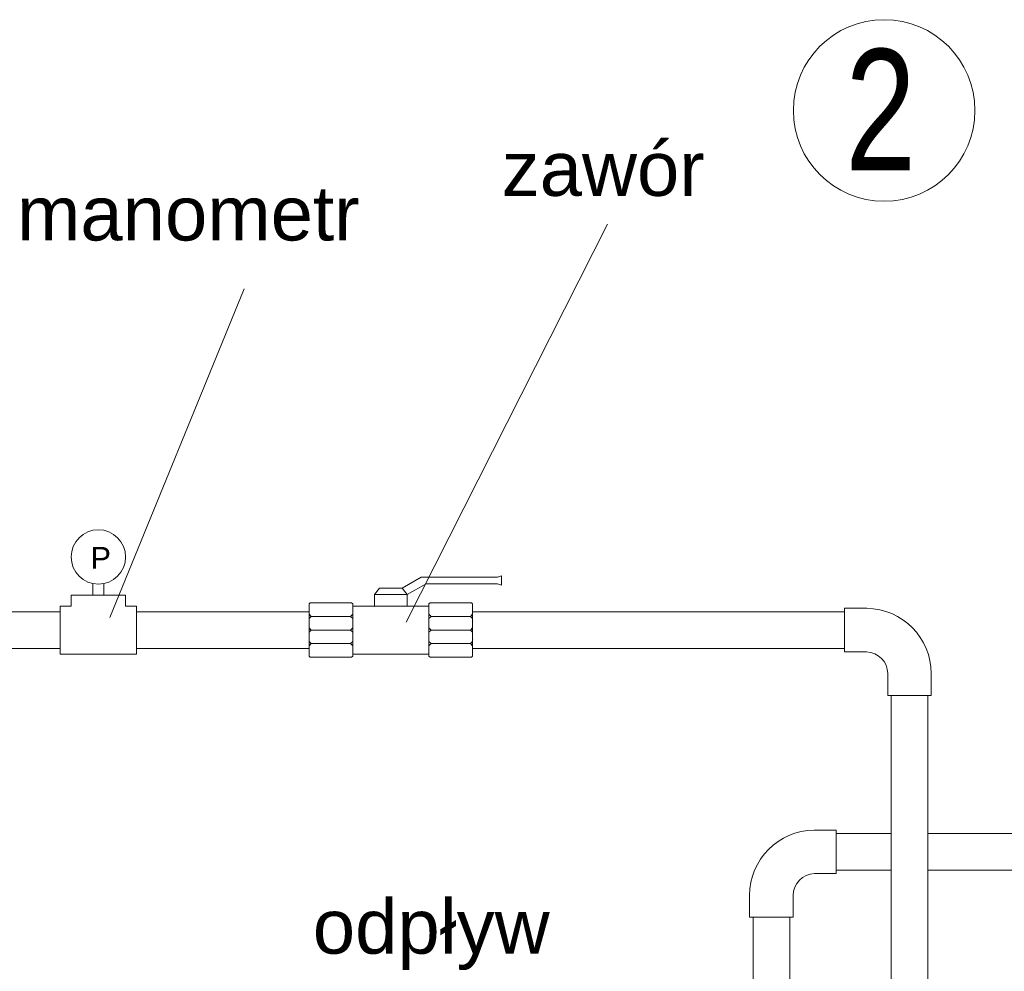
# Model space of a CAD drawing. Header units: inches. Extents: x 57112 to 98566, y -51777 to -16564.
# Tile 25 of 138: x 71556 to 71719, y -21136 to -20979. Entities that reach past the tile are written whole.
import ezdxf

# ---------------------------------------------------------------- set-up
doc = ezdxf.new("R2010")
doc.units = ezdxf.units.IN
doc.header["$MEASUREMENT"] = 0
doc.linetypes.add('DASHDOT', pattern=[1, 0.5, -0.25, 0, -0.25])
doc.layers.get('0').update_dxf_attribs({"color": 251, "lineweight": 0})
doc.layers.add('p--osie konstr.-NR', color=250, linetype='DASHDOT', lineweight=15)
doc.styles.get("Standard").update_dxf_attribs({"font": 'arial.ttf', "width": 0.75})

# ---------------------------------------------------------------- blocks, each defined once
blk = doc.blocks.new('A$C6761DF6A')
for p, q in [((1904.17, 1333.11), (2088.96, 1698.32)), ((1632.18, 1337.26), (1755.72, 1639.18)), ((1900.67, 1364.24), (1918.03, 1374.16)), ((1918.03, 1374.16), (1988.03, 1374.16)), ((1988.03, 1374.16), (1991.79, 1375.52)), ((1991.79, 1375.52), (1991.79, 1366.8)), ((1616.77, 1368.32), (1616.77, 1357.74)), ((1626.77, 1368.32), (1626.77, 1357.74)), ((1905.17, 1358.24), (1922.53, 1368.16)), ((1922.53, 1368.16), (1988.03, 1368.16)), ((1988.03, 1368.16), (1991.79, 1366.8)), ((1596.77, 1347.74), (1596.77, 1357.74)), ((1646.77, 1357.74), (1596.77, 1357.74)), ((1646.77, 1347.74), (1646.77, 1357.74)), ((1879.67, 1364.24), (1875.17, 1358.24)), ((1890.17, 1358.24), (1875.17, 1358.24)), ((1875.17, 1358.24), (1905.17, 1358.24)), ((1875.17, 1358.24), (1875.17, 1347.74)), ((1875.17, 1358.24), (1879.67, 1358.24)), ((1879.67, 1364.24), (1900.67, 1364.24)), ((1900.67, 1364.24), (1905.17, 1358.24)), ((1905.17, 1358.24), (1900.67, 1358.24)), ((1905.17, 1358.24), (1905.17, 1347.74)), ((1586.77, 1347.74), (1586.77, 1303.74)), ((1586.77, 1347.74), (1596.77, 1347.74)), ((1656.77, 1347.74), (1646.77, 1347.74)), ((1656.77, 1347.74), (1656.77, 1303.74)), ((1816.17, 1350.74), (1815.17, 1349.74)), ((1815.17, 1349.74), (1815.17, 1301.74)), ((1816.17, 1350.74), (1854.17, 1350.74)), ((1855.17, 1349.74), (1854.17, 1350.74)), ((1855.17, 1349.74), (1855.17, 1347.74)), ((1855.17, 1347.74), (1925.17, 1347.74)), ((1855.17, 1347.74), (1855.17, 1301.74)), ((1855.17, 1347.74), (1855.17, 1347.74)), ((1855.17, 1347.74), (1890.17, 1347.74)), ((1925.17, 1349.74), (1926.17, 1350.74)), ((1925.17, 1301.74), (1925.17, 1349.74)), ((1926.17, 1350.74), (1964.17, 1350.74)), ((1965.17, 1349.74), (1964.17, 1350.74)), ((1965.17, 1349.74), (1965.17, 1338.24)), ((1586.77, 1342.59), (1428.38, 1342.59)), ((1586.77, 1342.59), (1586.77, 1308.89)), ((1656.77, 1342.74), (1656.77, 1308.74)), ((1815.17, 1342.59), (1656.77, 1342.59)), ((1656.77, 1342.59), (1656.77, 1308.89)), ((1817.17, 1338.24), (1815.17, 1340.23)), ((1817.17, 1338.24), (1815.17, 1336.25)), ((1817.17, 1338.24), (1853.17, 1338.24)), ((1853.17, 1338.24), (1855.17, 1340.23)), ((1853.17, 1338.24), (1855.17, 1336.25)), ((1927.17, 1338.24), (1925.17, 1340.23)), ((1925.17, 1338.24), (1925.17, 1325.74)), ((1927.17, 1338.24), (1925.17, 1336.25)), ((1963.17, 1338.24), (1927.17, 1338.24)), ((1963.17, 1338.24), (1965.17, 1340.23)), ((1963.17, 1338.24), (1965.17, 1336.25)), ((1965.17, 1342.74), (1965.17, 1308.74)), ((2306.64, 1342.59), (1965.17, 1342.59)), ((1965.17, 1342.59), (1965.17, 1308.89)), ((1965.17, 1338.24), (1965.17, 1325.74)), ((2306.64, 1342.74), (2306.64, 1345.74)), ((2306.64, 1345.74), (2326.95, 1345.74)), ((2306.64, 1342.74), (2306.64, 1308.74)), ((2306.64, 1342.74), (2306.64, 1308.74)), ((1925.17, 1334.14), (1925.17, 1317.54)), ((1817.17, 1325.74), (1815.17, 1327.73)), ((1817.17, 1325.74), (1815.17, 1323.75)), ((1817.17, 1325.74), (1853.17, 1325.74)), ((1853.17, 1325.74), (1855.17, 1327.73)), ((1853.17, 1325.74), (1855.17, 1323.75)), ((1927.17, 1325.74), (1925.17, 1327.73)), ((1927.17, 1325.74), (1925.17, 1323.75)), ((1963.17, 1325.74), (1927.17, 1325.74)), ((1963.17, 1325.74), (1965.17, 1327.73)), ((1963.17, 1325.74), (1965.17, 1323.75)), ((1965.17, 1325.74), (1965.17, 1313.24)), ((1965.17, 1325.74), (1965.17, 1301.74)), ((1817.17, 1313.24), (1815.17, 1315.23)), ((1817.17, 1313.24), (1815.17, 1311.25)), ((1817.17, 1313.24), (1853.17, 1313.24)), ((1853.17, 1313.24), (1855.17, 1315.23)), ((1853.17, 1313.24), (1855.17, 1311.25)), ((1927.17, 1313.24), (1925.17, 1315.23)), ((1927.17, 1313.24), (1925.17, 1311.25)), ((1963.17, 1313.24), (1927.17, 1313.24)), ((1963.17, 1313.24), (1965.17, 1315.23)), ((1963.17, 1313.24), (1965.17, 1311.25)), ((1428.38, 1308.89), (1586.77, 1308.89)), ((1586.77, 1303.74), (1656.77, 1303.74)), ((1656.77, 1308.89), (1815.17, 1308.89)), ((1815.17, 1301.74), (1816.17, 1300.74)), ((1855.17, 1301.74), (1854.17, 1300.74)), ((1855.17, 1303.74), (1925.17, 1303.74)), ((1926.17, 1300.74), (1925.17, 1301.74)), ((1964.17, 1300.74), (1965.17, 1301.74)), ((1965.17, 1308.89), (2306.64, 1308.89)), ((2306.64, 1308.74), (2306.64, 1305.74)), ((2306.64, 1305.74), (2326.64, 1305.74)), ((1816.17, 1300.74), (1854.17, 1300.74)), ((1964.17, 1300.74), (1926.17, 1300.74)), ((2346.21, 1265.74), (2346.21, 1285.74)), ((2386.21, 1285.74), (2386.21, 1265.74)), ((2386.21, 1265.74), (2346.21, 1265.74)), ((2383.21, 1265.74), (2349.21, 1265.74)), ((2349.36, 1265.74), (2383.06, 1265.74)), ((2349.36, 1265.74), (2349.36, 881.62)), ((2383.06, 880.99), (2383.06, 1265.74)), ((2299.06, 1142.12), (2278.74, 1142.12)), ((2299.06, 1139.12), (2299.06, 1142.12)), ((2299.06, 1139.12), (2299.06, 1105.12)), ((2299.06, 1139.12), (2299.06, 1105.12)), ((2349.36, 1138.97), (2299.06, 1138.97)), ((2383.06, 1138.97), (2486.05, 1138.97)), ((2349.36, 1105.27), (2299.06, 1105.27)), ((2299.06, 1105.12), (2299.06, 1102.12)), ((2486.05, 1105.27), (2383.06, 1105.27)), ((2299.06, 1102.12), (2279.06, 1102.12)), ((2219.48, 1082.12), (2219.48, 1062.12)), ((2259.48, 1062.12), (2259.48, 1082.12)), ((2219.48, 1062.12), (2259.48, 1062.12)), ((2222.48, 1062.12), (2256.48, 1062.12)), ((2222.63, 1062.12), (2256.33, 1062.12)), ((2222.63, 881.14), (2222.63, 1062.12)), ((2256.33, 1062.12), (2256.33, 881.71))]:
    blk.add_line(p, q)
blk.add_circle((1621.77, 1392.82), 25)
for centre, radius, start, end in [((2326.21, 1285.74), 60, 0, 89.29358), ((2326.21, 1285.74), 20, 0, 88.77653), ((2279.48, 1082.12), 60, 90.70642, 180), ((2279.48, 1082.12), 20, 91.22347, 180)]:
    blk.add_arc(centre, radius, start, end)
for p in [(1965.17, 1334.07), (1965.17, 1317.41)]:
    blk.add_point(p)
for s, p in [('zawór', (1991.89, 1724.38)), ('manometr', (1547.02, 1683.44)), ('odpływ', (1818.55, 1028.6))]:
    blk.add_text(s, height=50).set_placement(p)
at = {"linetype": 'Continuous'}
blk.add_text('P', height=20, dxfattribs=at).set_placement((1614.65, 1382))

msp = doc.modelspace()

# ---------------------------------------------------------------- linework, layer by layer
at = {"layer": 'p--osie konstr.-NR', "linetype": 'Continuous', "ltscale": 35}
msp.add_circle((71699.292, -20993.512, 151.8), 15, dxfattribs=at)

# ---------------------------------------------------------------- block references
at = {"color": 6, "linetype": 'Continuous', "lineweight": 60, "ltscale": 8, "xscale": 0.18, "yscale": 0.18, "zscale": 0.18}
msp.add_blockref('A$C6761DF6A', (71277.559, -21318.021), dxfattribs=at)

# ---------------------------------------------------------------- texts
at = {"layer": 'p--osie konstr.-NR', "linetype": 'Continuous', "ltscale": 35, "insert": (71704.538, -20983.383, 151.8), "char_height": 20, "width": 63.5564, "attachment_point": 3}
msp.add_mtext('2', dxfattribs=at)

doc.saveas('drawing.dxf')
